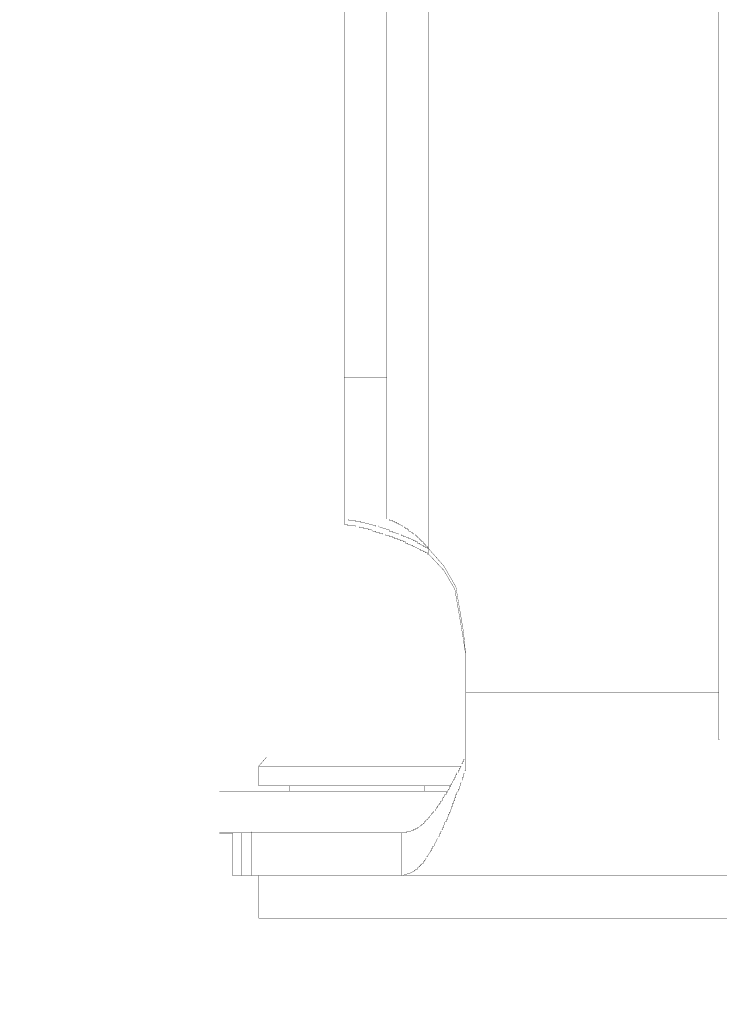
# Model space of a CAD drawing. Header units: millimetres. Extents: x -289 to 305, y -210 to 210.
# Tile 66 of 79: x 149.91 to 153.83, y 108.21 to 113.72. Entities that reach past the tile are written whole.
import ezdxf

# ---------------------------------------------------------------- set-up
doc = ezdxf.new("R2010")
doc.units = ezdxf.units.MM
doc.layers.add('VIEW0003', color=7, linetype='Continuous')
doc.styles.get("Standard").update_dxf_attribs({"font": 'ROMANS', "bigfont": 'EXTFONT'})
doc.dimstyles.new('ISO-25', dxfattribs={"dimtxt": 2.5, "dimasz": 2.5, "dimexe": 1.25, "dimexo": 0.625, "dimtad": 1, "dimtxsty": 'Standard', "dimcen": 2.5, "dimadec": 0, "dimazin": 0, "dimtfac": 1, "dimtmove": 0, "dimatfit": 3, "dimfxl": 1, "dimarcsym": 0})

# ---------------------------------------------------------------- blocks, each defined once
blk = doc.blocks.new('DTL0017')
at = {"color": 3, "linetype": 'Continuous', "const_width": 0.00984}
for points in [[(95.888, -28.526), (95.888, -31.235), (95.888, -33.944), (95.888, -36.654), (95.888, -39.363), (95.888, -42.072), (95.888, -44.782)], [(94.453, -25.75), (94.453, -29.321)], [(89.889, -29.294), (89.889, -29.299), (89.889, -29.305), (89.889, -29.311), (89.889, -29.316), (89.889, -29.319), (89.889, -29.321)], [(48.433, -29.321), (88.305, -29.321), (88.305, -37.824), (87.054, -37.824)], [(88.305, -29.321), (89.889, -29.321)], [(94.453, -37.824), (94.453, -29.321)], [(83.457, -39.076), (84.045, -38.56), (84.744, -38.156), (86.281, -37.898), (87.054, -37.824)], [(83.641, -39.076), (84.192, -38.56), (84.818, -38.192), (86.318, -37.935), (87.054, -37.824)], [(90.883, -37.824), (88.305, -37.824)], [(92.134, -38.782), (92.097, -38.745), (92.06, -38.745), (92.06, -38.708), (92.023, -38.708), (92.023, -38.671), (91.95, -38.671), (91.95, -38.634), (91.914, -38.634), (91.914, -38.597), (91.84, -38.597), (91.84, -38.56), (91.803, -38.56), (91.766, -38.524), (91.729, -38.524), (91.729, -38.487), (91.656, -38.487), (91.656, -38.45), (91.619, -38.45), (91.582, -38.413), (91.546, -38.413), (91.546, -38.377), (91.472, -38.377), (91.472, -38.34), (91.398, -38.34), (91.398, -38.303), (91.361, -38.303), (91.324, -38.266), (91.287, -38.266), (91.25, -38.229), (91.214, -38.229), (91.214, -38.192), (91.14, -38.192), (91.14, -38.156), (91.066, -38.156), (91.066, -38.119), (90.993, -38.119), (90.993, -38.082), (90.92, -38.082), (90.92, -38.045), (90.846, -38.045), (90.846, -38.008), (90.772, -38.008), (90.772, -37.972), (90.699, -37.972), (90.699, -37.935), (90.625, -37.935), (90.625, -37.898), (90.552, -37.898), (90.552, -37.861), (90.477, -37.861), (90.477, -37.824), (90.44, -37.824)], [(90.477, -37.861), (90.477, -38.467), (90.477, -39.073), (90.477, -39.678), (90.477, -40.284), (90.477, -40.89), (90.477, -41.495), (90.477, -42.101), (90.477, -42.707), (90.477, -43.313), (90.477, -43.918), (90.477, -44.524)], [(90.772, -41.469), (90.772, -37.972)], [(90.883, -37.824), (90.884, -37.824), (90.888, -37.824), (90.892, -37.824), (90.898, -37.824), (90.904, -37.824), (90.91, -37.824), (90.915, -37.824), (90.918, -37.824), (90.92, -37.824), (90.92, -37.826), (90.92, -37.829), (90.92, -37.834), (90.92, -37.84), (90.92, -37.846), (90.92, -37.852), (90.92, -37.856), (90.92, -37.86), (90.92, -37.861), (90.923, -37.861), (90.933, -37.861), (90.947, -37.861), (90.965, -37.861), (90.983, -37.861), (91, -37.861), (91.015, -37.861), (91.025, -37.861), (91.029, -37.861), (91.029, -37.862), (91.029, -37.866), (91.029, -37.87), (91.029, -37.876), (91.029, -37.882), (91.029, -37.888), (91.029, -37.893), (91.029, -37.896), (91.029, -37.898), (91.033, -37.898), (91.042, -37.898), (91.057, -37.898), (91.074, -37.898), (91.092, -37.898), (91.11, -37.898), (91.125, -37.898), (91.135, -37.898), (91.14, -37.898), (91.14, -37.899), (91.14, -37.902), (91.14, -37.907), (91.14, -37.913), (91.14, -37.919), (91.14, -37.924), (91.14, -37.93), (91.14, -37.933), (91.14, -37.935), (91.143, -37.935), (91.152, -37.935), (91.166, -37.935), (91.184, -37.935), (91.202, -37.935), (91.219, -37.935), (91.235, -37.935), (91.246, -37.935), (91.25, -37.935), (91.25, -37.939), (91.25, -37.943), (91.25, -37.949), (91.25, -37.955), (91.25, -37.961), (91.25, -37.966)], [(91.25, -37.966), (91.25, -37.97), (91.25, -37.971), (91.252, -37.972), (91.258, -37.972), (91.268, -37.972), (91.279, -37.972), (91.291, -37.972), (91.303, -37.972), (91.313, -37.972), (91.32, -37.972), (91.324, -37.972), (91.325, -37.972), (91.328, -37.975), (91.332, -37.98), (91.338, -37.986), (91.344, -37.992), (91.35, -37.998), (91.355, -38.003), (91.359, -38.007), (91.361, -38.008), (91.362, -38.008), (91.368, -38.008), (91.378, -38.008), (91.389, -38.008), (91.401, -38.008), (91.413, -38.008), (91.423, -38.008), (91.431, -38.008), (91.434, -38.008), (91.435, -38.009), (91.438, -38.012), (91.443, -38.017), (91.449, -38.022), (91.455, -38.028), (91.461, -38.034), (91.466, -38.039), (91.47, -38.043), (91.472, -38.045), (91.473, -38.045), (91.479, -38.045), (91.488, -38.045), (91.499, -38.045), (91.512, -38.045), (91.523, -38.045), (91.534, -38.045), (91.542, -38.045), (91.545, -38.045), (91.546, -38.049), (91.546, -38.053), (91.546, -38.059), (91.546, -38.065), (91.546, -38.071), (91.546, -38.076), (91.546, -38.08), (91.546, -38.082), (91.547, -38.082), (91.552, -38.082), (91.561, -38.082), (91.573, -38.082), (91.585, -38.082), (91.597, -38.082), (91.607, -38.082), (91.615, -38.082), (91.619, -38.082), (91.62, -38.083), (91.622, -38.085), (91.627, -38.09), (91.632, -38.096), (91.638, -38.102), (91.644, -38.108), (91.65, -38.113), (91.654, -38.117), (91.656, -38.119), (91.657, -38.119), (91.662, -38.119), (91.671, -38.119), (91.682, -38.119), (91.695, -38.119), (91.706, -38.119), (91.717, -38.119), (91.725, -38.119), (91.729, -38.119), (91.729, -38.122), (91.729, -38.127), (91.729, -38.132), (91.729, -38.138), (91.729, -38.144), (91.729, -38.149), (91.729, -38.153), (91.729, -38.156), (91.731, -38.156), (91.739, -38.156), (91.752, -38.156), (91.769, -38.156), (91.787, -38.156), (91.805, -38.156), (91.821, -38.156), (91.833, -38.156), (91.839, -38.156), (91.84, -38.159), (91.84, -38.163), (91.84, -38.169), (91.84, -38.175), (91.84, -38.181), (91.84, -38.186), (91.84, -38.19), (91.84, -38.192), (91.846, -38.192), (91.855, -38.192), (91.866, -38.192), (91.878, -38.192), (91.89, -38.192), (91.9, -38.192), (91.909, -38.192), (91.913, -38.192), (91.917, -38.195), (91.921, -38.2), (91.926, -38.205), (91.932, -38.211), (91.938, -38.217), (91.943, -38.222), (91.947, -38.227), (91.949, -38.229), (91.95, -38.229), (91.955, -38.229), (91.964, -38.229), (91.975, -38.229), (91.987, -38.229), (91.999, -38.229), (92.01, -38.229), (92.018, -38.229), (92.023, -38.229), (92.023, -38.232), (92.023, -38.236), (92.023, -38.242), (92.023, -38.248), (92.023, -38.254), (92.023, -38.259), (92.023, -38.263), (92.023, -38.266), (92.024, -38.266), (92.032, -38.266), (92.044, -38.266), (92.06, -38.266), (92.078, -38.266), (92.097, -38.266), (92.113, -38.266), (92.126, -38.266), (92.133, -38.266), (92.134, -38.266), (92.134, -38.269), (92.134, -38.273), (92.134, -38.278), (92.134, -38.284), (92.134, -38.29), (92.134, -38.296), (92.134, -38.3), (92.134, -38.302), (92.139, -38.303), (92.147, -38.303), (92.158, -38.303), (92.17, -38.303), (92.182, -38.303), (92.193, -38.303), (92.201, -38.303), (92.206, -38.303), (92.208, -38.303), (92.21, -38.305), (92.214, -38.309), (92.219, -38.315), (92.225, -38.321), (92.231, -38.327), (92.237, -38.332), (92.241, -38.337), (92.244, -38.339), (92.245, -38.34), (92.249, -38.34), (92.257, -38.34), (92.268, -38.34), (92.28, -38.34), (92.292, -38.34), (92.303, -38.34), (92.312, -38.34), (92.317, -38.34), (92.318, -38.342), (92.318, -38.346), (92.318, -38.351), (92.318, -38.357), (92.318, -38.363), (92.318, -38.369), (92.318, -38.373)], [(94.453, -37.824), (94.453, -40.107)], [(91.434, -41.469), (91.434, -38.34)], [(92.318, -38.373), (92.318, -38.376), (92.322, -38.377), (92.331, -38.377), (92.341, -38.377), (92.353, -38.377), (92.366, -38.377), (92.377, -38.377), (92.386, -38.377), (92.391, -38.377), (92.392, -38.377), (92.392, -38.379), (92.392, -38.383), (92.392, -38.388), (92.392, -38.394), (92.392, -38.4), (92.392, -38.406), (92.392, -38.41), (92.392, -38.413), (92.396, -38.413), (92.404, -38.413), (92.415, -38.413), (92.427, -38.413), (92.439, -38.413), (92.45, -38.413), (92.459, -38.413), (92.465, -38.413), (92.466, -38.414), (92.468, -38.416), (92.472, -38.419), (92.477, -38.425), (92.483, -38.431), (92.489, -38.437), (92.495, -38.442), (92.499, -38.447), (92.502, -38.45), (92.503, -38.45), (92.507, -38.45), (92.514, -38.45), (92.525, -38.45), (92.537, -38.45), (92.549, -38.45), (92.56, -38.45), (92.569, -38.45), (92.575, -38.45), (92.576, -38.45), (92.576, -38.452), (92.576, -38.456), (92.576, -38.461), (92.576, -38.467), (92.576, -38.473), (92.576, -38.479), (92.576, -38.483), (92.576, -38.486), (92.58, -38.487), (92.588, -38.487), (92.598, -38.487), (92.61, -38.487), (92.622, -38.487), (92.633, -38.487), (92.642, -38.487), (92.648, -38.487), (92.65, -38.487), (92.65, -38.489), (92.65, -38.492), (92.65, -38.498), (92.65, -38.504), (92.65, -38.51), (92.65, -38.515), (92.65, -38.52), (92.65, -38.523), (92.653, -38.524), (92.661, -38.524), (92.671, -38.524), (92.683, -38.524), (92.695, -38.524), (92.706, -38.524), (92.716, -38.524), (92.722, -38.524), (92.724, -38.524), (92.725, -38.525), (92.729, -38.529), (92.734, -38.534), (92.74, -38.54), (92.746, -38.546), (92.752, -38.552), (92.756, -38.557), (92.759, -38.56), (92.76, -38.56), (92.764, -38.56), (92.771, -38.56), (92.781, -38.56), (92.793, -38.56), (92.805, -38.56), (92.817, -38.56), (92.826, -38.56), (92.832, -38.56), (92.834, -38.561), (92.834, -38.562), (92.834, -38.566), (92.834, -38.571), (92.834, -38.577), (92.834, -38.583), (92.834, -38.588), (92.834, -38.593), (92.834, -38.596), (92.837, -38.597), (92.844, -38.597), (92.854, -38.597), (92.866, -38.597), (92.878, -38.597), (92.889, -38.597), (92.899, -38.597), (92.905, -38.597), (92.907, -38.597), (92.907, -38.599), (92.907, -38.602), (92.907, -38.607), (92.907, -38.613), (92.907, -38.619), (92.907, -38.625), (92.907, -38.63), (92.907, -38.633), (92.907, -38.634), (92.91, -38.634), (92.917, -38.634), (92.927, -38.634), (92.938, -38.634), (92.951, -38.634), (92.962, -38.634), (92.972, -38.634), (92.978, -38.634), (92.98, -38.634), (92.98, -38.636), (92.98, -38.639), (92.98, -38.644), (92.98, -38.65), (92.98, -38.656), (92.98, -38.662), (92.98, -38.667), (92.98, -38.67), (92.98, -38.671), (92.983, -38.671), (92.99, -38.671), (93, -38.671), (93.012, -38.671), (93.024, -38.671), (93.035, -38.671), (93.045, -38.671), (93.052, -38.671), (93.054, -38.671), (93.054, -38.672), (93.054, -38.676), (93.054, -38.681), (93.054, -38.686), (93.054, -38.693), (93.054, -38.698), (93.054, -38.703), (93.054, -38.707), (93.054, -38.708), (93.057, -38.708), (93.063, -38.708), (93.073, -38.708), (93.085, -38.708), (93.097, -38.708), (93.108, -38.708), (93.118, -38.708), (93.125, -38.708), (93.128, -38.708), (93.128, -38.709), (93.128, -38.712), (93.128, -38.717), (93.128, -38.723), (93.128, -38.729), (93.128, -38.735), (93.128, -38.74), (93.128, -38.743), (93.128, -38.745), (93.13, -38.745), (93.136, -38.745), (93.146, -38.745), (93.158, -38.745), (93.17, -38.745), (93.182, -38.745), (93.191, -38.745), (93.198, -38.745), (93.201, -38.745), (93.201, -38.746), (93.201, -38.749), (93.201, -38.754), (93.201, -38.76), (93.201, -38.766), (93.201, -38.772), (93.201, -38.777), (93.201, -38.78)], [(91.619, -41.469), (91.619, -38.45)], [(90.772, -39.518), (90.772, -38.782)], [(91.434, -39.518), (91.434, -38.782)], [(92.65, -39.186), (92.648, -39.186), (92.645, -39.186), (92.64, -39.186), (92.634, -39.186), (92.628, -39.186), (92.623, -39.186), (92.618, -39.186), (92.614, -39.186), (92.613, -39.186), (92.613, -39.185), (92.613, -39.182), (92.613, -39.177), (92.613, -39.171), (92.613, -39.165), (92.613, -39.159), (92.613, -39.154), (92.613, -39.151), (92.613, -39.149), (92.612, -39.149), (92.609, -39.149), (92.604, -39.149), (92.598, -39.149), (92.592, -39.149), (92.586, -39.149), (92.581, -39.149), (92.578, -39.149), (92.576, -39.149), (92.576, -39.145), (92.576, -39.141), (92.576, -39.135), (92.576, -39.129), (92.576, -39.123), (92.576, -39.118), (92.576, -39.114), (92.576, -39.113), (92.572, -39.113), (92.567, -39.113), (92.562, -39.113), (92.556, -39.113), (92.55, -39.113), (92.545, -39.113), (92.541, -39.113), (92.539, -39.113), (92.539, -39.109), (92.539, -39.104), (92.539, -39.099), (92.539, -39.093), (92.539, -39.087), (92.539, -39.082), (92.539, -39.078), (92.539, -39.076), (92.536, -39.076), (92.531, -39.076), (92.526, -39.076), (92.52, -39.076), (92.514, -39.076), (92.509, -39.076), (92.505, -39.076), (92.503, -39.076), (92.503, -39.073), (92.503, -39.068), (92.503, -39.063), (92.503, -39.057), (92.503, -39.051), (92.503, -39.045), (92.503, -39.041), (92.503, -39.039), (92.499, -39.039), (92.495, -39.039), (92.49, -39.039), (92.483, -39.039), (92.477, -39.039), (92.472, -39.039), (92.468, -39.039), (92.466, -39.039), (92.463, -39.036), (92.458, -39.032), (92.453, -39.026), (92.447, -39.02), (92.441, -39.014), (92.435, -39.009), (92.431, -39.005), (92.429, -39.003), (92.426, -38.999), (92.421, -38.995), (92.416, -38.99), (92.41, -38.984), (92.404, -38.978), (92.399, -38.972), (92.395, -38.968), (92.392, -38.966), (92.389, -38.966), (92.385, -38.966), (92.38, -38.966), (92.373, -38.966), (92.367, -38.966), (92.362, -38.966), (92.358, -38.966), (92.355, -38.966), (92.355, -38.963), (92.355, -38.959), (92.355, -38.953), (92.355, -38.947), (92.355, -38.941), (92.355, -38.936), (92.355, -38.932), (92.355, -38.929), (92.352, -38.929), (92.348, -38.929), (92.343, -38.929), (92.337, -38.929), (92.331, -38.929), (92.325, -38.929), (92.321, -38.929), (92.318, -38.929), (92.318, -38.926), (92.318, -38.922), (92.318, -38.917), (92.318, -38.911), (92.318, -38.905), (92.318, -38.9), (92.318, -38.895), (92.318, -38.892), (92.316, -38.892), (92.312, -38.892), (92.307, -38.892), (92.301, -38.892), (92.295, -38.892), (92.289, -38.892), (92.284, -38.892), (92.282, -38.892), (92.281, -38.89), (92.281, -38.886), (92.281, -38.881), (92.281, -38.875), (92.281, -38.869), (92.281, -38.863), (92.281, -38.859), (92.281, -38.856), (92.279, -38.855), (92.275, -38.855), (92.27, -38.855), (92.264, -38.855), (92.258, -38.855), (92.253, -38.855), (92.248, -38.855), (92.245, -38.855), (92.242, -38.853), (92.239, -38.85), (92.234, -38.844), (92.228, -38.839), (92.222, -38.833), (92.216, -38.827), (92.211, -38.822), (92.208, -38.819), (92.207, -38.818), (92.206, -38.818), (92.202, -38.818), (92.197, -38.818), (92.191, -38.818), (92.185, -38.818), (92.18, -38.818), (92.175, -38.818), (92.172, -38.818), (92.171, -38.818), (92.171, -38.817), (92.171, -38.813), (92.171, -38.808), (92.171, -38.802), (92.171, -38.796), (92.171, -38.791), (92.171, -38.786), (92.171, -38.783), (92.171, -38.782), (92.169, -38.782), (92.166, -38.782), (92.161, -38.782), (92.155, -38.782), (92.149, -38.782), (92.143, -38.782), (92.139, -38.782), (92.135, -38.782), (92.134, -38.782)], [(93.201, -38.78), (93.201, -38.782), (93.229, -38.788), (93.258, -38.798), (93.287, -38.812), (93.314, -38.827), (93.342, -38.843), (93.369, -38.859), (93.397, -38.873), (93.426, -38.884), (93.456, -38.891), (93.46, -38.893), (93.46, -38.896), (93.46, -38.901), (93.46, -38.907), (93.46, -38.913), (93.46, -38.918), (93.46, -38.924), (93.46, -38.927), (93.46, -38.929), (93.461, -38.929), (93.468, -38.929), (93.477, -38.929), (93.489, -38.929), (93.501, -38.929), (93.513, -38.929), (93.523, -38.929), (93.53, -38.929), (93.533, -38.929), (93.533, -38.933), (93.533, -38.937), (93.533, -38.943), (93.533, -38.949), (93.533, -38.955), (93.533, -38.96), (93.533, -38.964), (93.533, -38.965), (93.535, -38.966), (93.541, -38.966), (93.55, -38.966), (93.562, -38.966), (93.574, -38.966), (93.586, -38.966), (93.596, -38.966), (93.603, -38.966), (93.607, -38.966), (93.607, -38.969), (93.607, -38.974), (93.607, -38.98), (93.607, -38.986), (93.607, -38.992), (93.607, -38.997), (93.607, -39.001), (93.607, -39.002), (93.611, -39.002), (93.615, -39.002), (93.621, -39.002), (93.627, -39.002), (93.633, -39.002), (93.638, -39.002), (93.642, -39.002), (93.644, -39.002), (93.645, -39.003), (93.647, -39.006), (93.652, -39.011), (93.658, -39.016), (93.664, -39.022), (93.67, -39.028), (93.675, -39.033), (93.679, -39.037), (93.681, -39.039), (93.684, -39.039), (93.689, -39.039), (93.694, -39.039), (93.7, -39.039), (93.706, -39.039), (93.712, -39.039), (93.715, -39.039), (93.717, -39.039), (93.717, -39.043), (93.717, -39.047), (93.717, -39.053), (93.717, -39.059), (93.717, -39.065), (93.717, -39.07), (93.717, -39.074), (93.717, -39.076), (93.721, -39.076), (93.725, -39.076), (93.731, -39.076), (93.737, -39.076), (93.743, -39.076), (93.748, -39.076), (93.752, -39.076), (93.754, -39.076), (93.758, -39.079), (93.762, -39.084), (93.767, -39.089), (93.773, -39.095), (93.779, -39.101), (93.784, -39.107), (93.788, -39.11), (93.79, -39.112), (93.794, -39.113), (93.798, -39.113), (93.804, -39.113), (93.81, -39.113), (93.816, -39.113), (93.821, -39.113), (93.825, -39.113), (93.827, -39.113), (93.827, -39.116), (93.827, -39.12), (93.827, -39.126), (93.827, -39.132), (93.827, -39.138), (93.827, -39.143), (93.827, -39.147), (93.827, -39.149), (93.83, -39.149), (93.835, -39.149), (93.84, -39.149), (93.846, -39.149), (93.852, -39.149), (93.858, -39.149), (93.862, -39.149), (93.864, -39.149), (93.867, -39.153), (93.871, -39.157), (93.877, -39.162), (93.883, -39.168), (93.889, -39.174), (93.894, -39.18), (93.898, -39.184), (93.901, -39.186), (93.904, -39.186), (93.908, -39.186), (93.914, -39.186), (93.92, -39.186), (93.926, -39.186), (93.931, -39.186), (93.935, -39.186), (93.937, -39.186), (93.938, -39.189), (93.938, -39.194), (93.938, -39.199), (93.938, -39.205), (93.938, -39.211), (93.938, -39.216), (93.938, -39.221), (93.938, -39.223), (93.94, -39.223), (93.945, -39.223), (93.95, -39.223), (93.956, -39.223), (93.962, -39.223), (93.968, -39.223), (93.972, -39.223), (93.974, -39.223), (93.977, -39.226), (93.982, -39.23), (93.987, -39.236), (93.993, -39.242), (93.999, -39.248), (94.004, -39.253), (94.009, -39.257), (94.011, -39.26), (94.014, -39.26), (94.018, -39.26), (94.024, -39.26), (94.03, -39.26), (94.036, -39.26), (94.041, -39.26), (94.045, -39.26), (94.048, -39.26), (94.048, -39.263), (94.048, -39.267), (94.048, -39.272), (94.048, -39.278), (94.048, -39.284), (94.048, -39.29), (94.048, -39.294), (94.048, -39.296)], [(94.453, -38.818), (94.453, -39.518)], [(83.641, -39.076), (53.099, -39.076)], [(82.463, -40.438), (82.463, -40.401), (82.5, -40.401), (82.5, -40.291), (82.536, -40.291), (82.536, -40.217), (82.573, -40.217), (82.573, -40.143), (82.61, -40.143), (82.61, -40.07), (82.647, -40.07), (82.647, -40.033), (82.684, -39.996), (82.684, -39.96), (82.721, -39.96), (82.721, -39.886), (82.757, -39.886), (82.757, -39.849), (82.794, -39.849), (82.794, -39.775), (82.831, -39.775), (82.831, -39.738), (82.867, -39.738), (82.867, -39.665), (82.904, -39.665), (82.904, -39.628), (82.941, -39.628), (82.941, -39.591), (82.978, -39.591), (82.978, -39.518), (83.014, -39.518), (83.014, -39.481), (83.051, -39.481), (83.051, -39.444), (83.088, -39.444), (83.088, -39.407), (83.125, -39.407), (83.125, -39.371), (83.162, -39.371), (83.162, -39.334), (83.198, -39.334), (83.198, -39.297), (83.235, -39.297), (83.235, -39.26), (83.272, -39.26), (83.272, -39.223), (83.31, -39.223), (83.31, -39.186), (83.346, -39.186), (83.346, -39.149), (83.383, -39.149), (83.383, -39.113), (83.42, -39.113), (83.42, -39.076), (83.457, -39.076)], [(83.051, -40.291), (83.088, -40.291), (83.088, -40.217), (83.125, -40.217), (83.125, -40.107), (83.162, -40.107), (83.162, -40.033), (83.198, -40.033), (83.198, -39.923), (83.235, -39.923), (83.235, -39.849), (83.272, -39.849), (83.272, -39.775), (83.31, -39.775), (83.31, -39.702), (83.346, -39.665), (83.346, -39.628), (83.383, -39.591), (83.383, -39.554), (83.42, -39.518), (83.42, -39.481), (83.457, -39.444), (83.457, -39.407), (83.493, -39.371), (83.493, -39.334), (83.53, -39.334), (83.53, -39.26), (83.567, -39.26), (83.567, -39.186), (83.604, -39.186), (83.604, -39.113), (83.641, -39.113), (83.641, -39.076)], [(83.457, -39.076), (83.457, -39.113), (83.42, -39.113), (83.42, -39.186), (83.383, -39.186), (83.383, -39.26), (83.346, -39.26), (83.346, -39.297), (83.31, -39.334), (83.31, -39.371), (83.272, -39.371), (83.272, -39.444), (83.235, -39.444), (83.235, -39.518), (83.198, -39.518), (83.198, -39.591), (83.162, -39.591), (83.162, -39.665), (83.125, -39.665), (83.125, -39.738), (83.088, -39.738)], [(83.42, -39.076), (83.457, -39.076)], [(91.434, -39.223), (91.619, -39.223)], [(93.017, -39.996), (93.017, -39.976), (93.017, -39.956), (93.017, -39.935), (93.017, -39.915), (93.017, -39.895), (93.017, -39.874), (93.017, -39.854), (93.017, -39.833), (93.017, -39.813), (93.016, -39.812), (93.013, -39.812), (93.008, -39.812), (93.002, -39.812), (92.996, -39.812), (92.99, -39.812), (92.985, -39.812), (92.982, -39.812), (92.98, -39.812), (92.98, -39.808), (92.98, -39.795), (92.98, -39.776), (92.98, -39.754), (92.98, -39.729), (92.98, -39.706), (92.98, -39.686), (92.98, -39.671), (92.98, -39.665), (92.976, -39.665), (92.972, -39.665), (92.966, -39.665), (92.96, -39.665), (92.954, -39.665), (92.949, -39.665), (92.945, -39.665), (92.944, -39.665), (92.944, -39.663), (92.944, -39.657), (92.944, -39.648), (92.944, -39.637), (92.944, -39.625), (92.944, -39.613), (92.944, -39.603), (92.944, -39.595), (92.944, -39.591), (92.94, -39.591), (92.935, -39.591), (92.93, -39.591), (92.924, -39.591), (92.918, -39.591), (92.913, -39.591), (92.909, -39.591), (92.907, -39.591), (92.907, -39.59), (92.907, -39.584), (92.907, -39.575), (92.907, -39.564), (92.907, -39.552), (92.907, -39.54), (92.907, -39.53), (92.907, -39.522), (92.907, -39.518), (92.903, -39.518), (92.899, -39.518), (92.893, -39.518), (92.887, -39.518), (92.881, -39.518), (92.876, -39.518), (92.872, -39.518), (92.87, -39.518), (92.87, -39.517), (92.87, -39.511), (92.87, -39.503), (92.87, -39.492), (92.87, -39.48), (92.87, -39.468), (92.87, -39.457), (92.87, -39.449), (92.87, -39.444), (92.867, -39.444), (92.863, -39.444), (92.858, -39.444), (92.852, -39.444), (92.846, -39.444), (92.841, -39.444), (92.837, -39.444), (92.834, -39.444), (92.834, -39.441), (92.834, -39.437), (92.834, -39.431), (92.834, -39.425), (92.834, -39.419), (92.834, -39.414), (92.834, -39.41), (92.834, -39.407), (92.831, -39.404), (92.827, -39.4), (92.822, -39.395), (92.816, -39.389), (92.81, -39.383), (92.804, -39.378), (92.8, -39.373), (92.798, -39.371), (92.797, -39.368), (92.797, -39.364), (92.797, -39.359), (92.797, -39.353), (92.797, -39.347), (92.797, -39.341), (92.797, -39.337), (92.797, -39.334), (92.795, -39.334), (92.791, -39.334), (92.785, -39.334), (92.78, -39.334), (92.773, -39.334), (92.768, -39.334), (92.764, -39.334), (92.761, -39.334), (92.76, -39.331), (92.76, -39.328), (92.76, -39.322), (92.76, -39.316), (92.76, -39.31), (92.76, -39.305), (92.76, -39.3), (92.76, -39.297), (92.758, -39.297), (92.754, -39.297), (92.749, -39.297), (92.743, -39.297), (92.737, -39.297), (92.732, -39.297), (92.727, -39.297), (92.724, -39.297), (92.723, -39.295), (92.723, -39.291), (92.723, -39.286), (92.723, -39.28), (92.723, -39.274), (92.723, -39.268), (92.723, -39.264), (92.723, -39.261), (92.722, -39.26), (92.718, -39.26), (92.713, -39.26), (92.707, -39.26), (92.701, -39.26), (92.695, -39.26), (92.691, -39.26), (92.687, -39.26), (92.687, -39.258), (92.687, -39.255), (92.687, -39.25), (92.687, -39.244), (92.687, -39.238), (92.687, -39.232), (92.687, -39.227), (92.687, -39.224), (92.685, -39.223), (92.682, -39.223), (92.677, -39.223), (92.671, -39.223), (92.665, -39.223), (92.659, -39.223), (92.654, -39.223), (92.651, -39.223), (92.65, -39.223), (92.65, -39.222), (92.65, -39.218), (92.65, -39.213), (92.65, -39.207), (92.65, -39.201), (92.65, -39.196), (92.65, -39.191), (92.65, -39.188), (92.65, -39.186)], [(94.048, -39.297), (94.05, -39.297), (94.055, -39.297), (94.06, -39.297), (94.066, -39.297), (94.072, -39.297), (94.077, -39.297), (94.082, -39.297), (94.084, -39.297), (94.085, -39.299), (94.085, -39.303), (94.085, -39.309), (94.085, -39.315), (94.085, -39.321), (94.085, -39.326), (94.085, -39.331), (94.085, -39.333), (94.087, -39.334), (94.091, -39.334), (94.097, -39.334), (94.103, -39.334), (94.109, -39.334), (94.114, -39.334), (94.118, -39.334), (94.121, -39.334), (94.122, -39.336), (94.122, -39.34), (94.122, -39.345), (94.122, -39.351), (94.122, -39.357), (94.122, -39.363), (94.122, -39.367), (94.122, -39.37), (94.124, -39.371), (94.128, -39.371), (94.133, -39.371), (94.139, -39.371), (94.145, -39.371), (94.151, -39.371), (94.155, -39.371), (94.158, -39.371), (94.158, -39.373), (94.158, -39.377), (94.158, -39.382), (94.158, -39.388), (94.158, -39.394), (94.158, -39.399), (94.158, -39.404), (94.158, -39.407), (94.161, -39.407), (94.165, -39.407), (94.17, -39.407), (94.176, -39.407), (94.182, -39.407), (94.187, -39.407), (94.192, -39.407), (94.195, -39.407), (94.195, -39.409), (94.195, -39.413), (94.195, -39.418), (94.195, -39.424), (94.195, -39.43), (94.195, -39.436), (94.195, -39.44), (94.195, -39.443), (94.197, -39.444), (94.201, -39.444), (94.207, -39.444), (94.213, -39.444), (94.219, -39.444), (94.225, -39.444), (94.229, -39.444), (94.232, -39.444), (94.233, -39.446), (94.233, -39.45), (94.233, -39.455), (94.233, -39.461), (94.233, -39.467), (94.233, -39.473), (94.233, -39.477), (94.233, -39.48), (94.235, -39.483), (94.238, -39.487), (94.243, -39.492), (94.249, -39.498), (94.255, -39.504), (94.261, -39.509), (94.265, -39.514), (94.268, -39.517), (94.269, -39.518), (94.269, -39.519), (94.269, -39.523), (94.269, -39.528), (94.269, -39.534), (94.269, -39.54), (94.269, -39.546), (94.269, -39.551), (94.269, -39.554), (94.271, -39.554), (94.275, -39.554), (94.28, -39.554), (94.286, -39.554), (94.292, -39.554), (94.298, -39.554), (94.302, -39.554), (94.306, -39.554), (94.306, -39.556), (94.306, -39.56), (94.306, -39.565), (94.306, -39.571), (94.306, -39.577), (94.306, -39.583), (94.306, -39.587), (94.306, -39.59), (94.308, -39.593), (94.312, -39.597), (94.317, -39.602), (94.323, -39.608), (94.329, -39.614), (94.335, -39.619), (94.339, -39.624), (94.342, -39.627), (94.343, -39.628), (94.343, -39.63), (94.343, -39.633), (94.343, -39.638), (94.343, -39.644), (94.343, -39.65), (94.343, -39.656), (94.343, -39.661), (94.343, -39.664), (94.345, -39.667), (94.348, -39.67), (94.353, -39.675), (94.359, -39.681), (94.365, -39.687), (94.371, -39.693), (94.376, -39.698), (94.379, -39.701), (94.38, -39.702), (94.38, -39.705), (94.38, -39.712), (94.38, -39.722), (94.38, -39.734), (94.38, -39.746), (94.38, -39.757), (94.38, -39.767), (94.38, -39.773), (94.38, -39.775), (94.381, -39.777), (94.385, -39.78), (94.39, -39.785), (94.396, -39.791), (94.402, -39.797), (94.407, -39.803), (94.412, -39.808), (94.416, -39.811), (94.417, -39.812), (94.417, -39.815), (94.417, -39.822), (94.417, -39.832), (94.417, -39.843), (94.417, -39.856), (94.417, -39.867), (94.417, -39.877), (94.417, -39.883), (94.417, -39.886), (94.418, -39.887), (94.421, -39.891), (94.426, -39.896), (94.432, -39.901), (94.438, -39.907), (94.444, -39.913), (94.449, -39.918), (94.452, -39.921), (94.453, -39.923), (94.453, -39.925), (94.453, -39.932), (94.453, -39.942), (94.453, -39.954), (94.453, -39.966), (94.453, -39.977), (94.453, -39.987), (94.453, -39.994), (94.453, -39.996)], [(83.088, -39.738), (83.088, -39.812), (83.051, -39.849), (83.051, -39.923), (83.014, -39.923), (83.014, -39.996), (82.978, -39.996), (82.978, -40.07), (82.941, -40.107), (82.941, -40.18), (82.904, -40.18), (82.904, -40.291), (82.867, -40.291), (82.867, -40.401), (82.831, -40.401), (82.831, -40.475), (82.794, -40.512), (82.794, -40.585), (82.757, -40.622), (82.757, -40.696), (82.721, -40.732), (82.721, -40.769)], [(94.453, -39.996), (93.017, -39.996)], [(93.017, -41.395), (93.017, -39.996)], [(82.648, -41.8), (82.651, -41.8), (82.656, -41.8), (82.661, -41.8), (82.668, -41.8), (82.673, -41.8), (82.678, -41.8), (82.682, -41.8), (82.684, -41.8), (82.684, -41.777), (82.684, -41.748), (82.684, -41.72), (82.684, -41.692), (82.684, -41.663), (82.684, -41.635), (82.684, -41.606), (82.684, -41.578), (82.684, -41.55), (82.684, -41.542), (82.687, -41.542), (82.692, -41.542), (82.697, -41.542), (82.703, -41.542), (82.709, -41.542), (82.714, -41.542), (82.718, -41.542), (82.72, -41.542), (82.721, -41.54), (82.721, -41.53), (82.721, -41.512), (82.721, -41.49), (82.721, -41.466), (82.721, -41.442), (82.721, -41.421), (82.721, -41.405), (82.721, -41.396), (82.721, -41.395), (82.723, -41.395), (82.728, -41.395), (82.733, -41.395), (82.739, -41.395), (82.745, -41.395), (82.75, -41.395), (82.755, -41.395), (82.757, -41.395), (82.757, -41.394), (82.757, -41.385), (82.757, -41.368), (82.757, -41.347), (82.757, -41.323), (82.757, -41.299), (82.757, -41.277), (82.757, -41.26), (82.757, -41.25), (82.758, -41.248), (82.76, -41.248), (82.764, -41.248), (82.769, -41.248), (82.775, -41.248), (82.781, -41.248), (82.786, -41.248), (82.791, -41.248), (82.794, -41.248), (82.794, -41.239), (82.794, -41.224), (82.794, -41.203), (82.794, -41.18), (82.794, -41.156), (82.794, -41.134), (82.794, -41.115), (82.794, -41.104), (82.794, -41.101), (82.796, -41.101), (82.8, -41.101), (82.805, -41.101), (82.811, -41.101), (82.817, -41.101), (82.822, -41.101), (82.827, -41.101), (82.83, -41.101), (82.831, -41.096), (82.831, -41.085), (82.831, -41.07), (82.831, -41.053), (82.831, -41.035), (82.831, -41.018), (82.831, -41.003), (82.831, -40.993), (82.831, -40.99), (82.832, -40.989), (82.836, -40.985), (82.84, -40.98), (82.846, -40.975), (82.852, -40.969), (82.858, -40.963), (82.862, -40.958), (82.866, -40.955), (82.867, -40.953), (82.867, -40.95), (82.867, -40.94), (82.867, -40.926), (82.867, -40.909), (82.867, -40.891), (82.867, -40.873), (82.867, -40.858), (82.867, -40.848), (82.867, -40.843), (82.871, -40.843), (82.876, -40.843), (82.881, -40.843), (82.887, -40.843), (82.893, -40.843), (82.898, -40.843), (82.902, -40.843), (82.904, -40.843), (82.904, -40.841), (82.904, -40.832), (82.904, -40.818), (82.904, -40.801), (82.904, -40.783), (82.904, -40.766), (82.904, -40.75), (82.904, -40.739), (82.904, -40.733), (82.907, -40.732), (82.912, -40.732), (82.917, -40.732), (82.923, -40.732), (82.929, -40.732), (82.934, -40.732), (82.938, -40.732), (82.941, -40.732), (82.941, -40.731), (82.941, -40.723), (82.941, -40.71), (82.941, -40.694), (82.941, -40.676), (82.941, -40.658), (82.941, -40.642), (82.941, -40.63), (82.941, -40.623), (82.943, -40.622), (82.948, -40.622), (82.953, -40.622), (82.959, -40.622), (82.965, -40.622), (82.97, -40.622), (82.975, -40.622), (82.977, -40.622), (82.978, -40.615), (82.978, -40.603), (82.978, -40.587), (82.978, -40.569), (82.978, -40.551), (82.978, -40.534), (82.978, -40.521), (82.978, -40.513), (82.978, -40.512), (82.98, -40.512), (82.984, -40.512), (82.989, -40.512), (82.995, -40.512), (83.001, -40.512), (83.006, -40.512), (83.011, -40.512), (83.014, -40.512), (83.014, -40.506), (83.014, -40.494), (83.014, -40.479), (83.014, -40.461), (83.014, -40.443), (83.014, -40.427), (83.014, -40.413), (83.014, -40.404), (83.014, -40.401), (83.016, -40.401), (83.02, -40.401), (83.025, -40.401), (83.031, -40.401), (83.037, -40.401), (83.042, -40.401), (83.047, -40.401), (83.05, -40.401), (83.051, -40.401), (83.051, -40.397), (83.051, -40.386), (83.051, -40.372), (83.051, -40.354), (83.051, -40.336), (83.051, -40.319), (83.051, -40.305), (83.051, -40.295), (83.051, -40.291)], [(94.453, -40.107), (94.453, -41.395)], [(82.463, -40.475), (54.092, -40.475)], [(77.713, -40.475), (77.713, -41.91)], [(82.463, -41.91), (82.463, -40.475)], [(82.721, -40.769), (82.721, -40.772), (82.721, -40.778), (82.721, -40.788), (82.721, -40.799), (82.721, -40.811), (82.721, -40.823), (82.721, -40.833), (82.721, -40.84), (82.721, -40.843), (82.717, -40.843), (82.712, -40.843), (82.706, -40.843), (82.7, -40.843), (82.694, -40.843), (82.689, -40.843), (82.686, -40.843), (82.684, -40.843), (82.684, -40.845), (82.684, -40.853), (82.684, -40.867), (82.684, -40.883), (82.684, -40.901), (82.684, -40.919), (82.684, -40.934), (82.684, -40.946), (82.684, -40.953), (82.681, -40.953), (82.676, -40.953), (82.671, -40.953), (82.665, -40.953), (82.659, -40.953), (82.654, -40.953), (82.65, -40.953), (82.647, -40.953), (82.647, -40.961), (82.647, -40.973), (82.647, -40.989), (82.647, -41.007), (82.647, -41.025), (82.647, -41.041), (82.647, -41.054), (82.647, -41.062), (82.647, -41.064), (82.645, -41.066), (82.641, -41.07), (82.636, -41.075), (82.63, -41.081), (82.624, -41.087), (82.618, -41.092), (82.614, -41.097), (82.611, -41.1), (82.61, -41.101), (82.61, -41.106), (82.61, -41.117), (82.61, -41.132), (82.61, -41.149), (82.61, -41.167), (82.61, -41.184), (82.61, -41.198), (82.61, -41.208), (82.61, -41.211), (82.609, -41.211), (82.605, -41.211), (82.6, -41.211), (82.595, -41.211), (82.589, -41.211), (82.583, -41.211), (82.578, -41.211), (82.575, -41.211), (82.573, -41.211), (82.573, -41.215), (82.573, -41.228), (82.573, -41.247), (82.573, -41.269), (82.573, -41.294), (82.573, -41.317), (82.573, -41.337), (82.573, -41.351), (82.573, -41.358), (82.569, -41.358), (82.565, -41.358), (82.559, -41.358), (82.553, -41.358), (82.547, -41.358), (82.542, -41.358), (82.538, -41.358), (82.536, -41.358), (82.536, -41.372), (82.536, -41.392), (82.536, -41.412), (82.536, -41.432), (82.536, -41.452), (82.536, -41.473), (82.536, -41.493), (82.536, -41.513), (82.536, -41.533), (82.536, -41.542), (82.534, -41.542), (82.529, -41.542), (82.524, -41.542), (82.518, -41.542), (82.512, -41.542), (82.507, -41.542), (82.503, -41.542), (82.5, -41.542), (82.5, -41.552), (82.5, -41.576), (82.5, -41.6), (82.5, -41.625), (82.5, -41.649), (82.5, -41.673), (82.5, -41.697), (82.5, -41.721), (82.5, -41.745), (82.5, -41.763), (82.498, -41.763), (82.494, -41.763), (82.489, -41.763), (82.483, -41.763), (82.477, -41.763), (82.472, -41.763), (82.467, -41.763), (82.464, -41.763), (82.463, -41.766), (82.463, -41.773), (82.463, -41.783), (82.463, -41.795), (82.463, -41.807), (82.463, -41.818), (82.463, -41.828), (82.463, -41.834), (82.463, -41.837)], [(82.684, -40.769), (82.721, -40.769)], [(90.772, -44.782), (90.772, -44.481), (90.772, -44.179), (90.772, -43.878), (90.772, -43.577), (90.772, -43.276), (90.772, -42.975), (90.772, -42.673), (90.772, -42.372), (90.772, -42.071), (90.772, -41.77), (90.772, -41.469)], [(91.434, -44.782), (91.434, -44.481), (91.434, -44.179), (91.434, -43.878), (91.434, -43.577), (91.434, -43.276), (91.434, -42.975), (91.434, -42.673), (91.434, -42.372), (91.434, -42.071), (91.434, -41.77), (91.434, -41.469)], [(91.619, -46.107), (91.619, -45.685), (91.619, -45.264), (91.619, -44.842), (91.619, -44.42), (91.619, -43.999), (91.619, -43.577), (91.619, -43.155), (91.619, -42.734), (91.619, -42.312), (91.619, -41.89), (91.619, -41.469)], [(93.017, -41.395), (93.017, -41.616)], [(93.017, -45.039), (93.017, -44.728), (93.017, -44.417), (93.017, -44.106), (93.017, -43.795), (93.017, -43.483), (93.017, -43.172), (93.017, -42.861), (93.017, -42.55), (93.017, -42.238), (93.017, -41.927), (93.017, -41.616)], [(94.453, -41.395), (94.453, -41.616)], [(94.453, -45.665), (94.453, -45.297), (94.453, -44.929), (94.453, -44.561), (94.453, -44.193), (94.453, -43.825), (94.453, -43.456), (94.453, -43.088), (94.453, -42.72), (94.453, -42.352), (94.453, -41.984), (94.453, -41.616)], [(82.647, -41.91), (54.092, -41.91)], [(82.647, -41.837), (82.647, -41.836), (82.647, -41.832), (82.647, -41.828), (82.647, -41.822), (82.647, -41.816), (82.647, -41.81), (82.647, -41.805), (82.647, -41.802), (82.647, -41.8), (82.648, -41.8)], [(82.647, -41.837), (82.647, -41.91)], [(91.434, -44.782), (91.434, -43.751)], [(91.619, -43.751), (91.434, -43.751)], [(90.477, -44.524), (90.772, -44.782), (91.434, -44.782)], [(91.398, -44.782), (91.434, -44.782)], [(94.453, -44.782), (95.888, -44.782)], [(94.453, -45.665), (94.453, -44.782)], [(95.888, -44.782), (94.453, -44.782)], [(92.98, -45.039), (93.017, -45.039)], [(93.017, -45.039), (94.453, -45.039)], [(93.017, -46.107), (93.017, -45.039)], [(93.017, -45.371), (94.453, -45.371)], [(94.453, -45.665), (93.017, -45.665)], [(93.054, -45.665), (93.054, -46.107)], [(94.417, -45.665), (94.453, -45.665)], [(93.017, -46.107), (91.619, -46.107)], [(93.054, -46.107), (93.017, -46.107)]]:
    blk.add_lwpolyline(points, dxfattribs=at)
blk = doc.blocks.new('DTL0006')
at = {"color": 0, "rotation": 270}
blk.add_blockref('DTL0017', (-291, 0), dxfattribs=at)
blk = doc.blocks.new('_OPEN30')
at = {"color": 0, "linetype": 'ByBlock', "lineweight": -2}
for p, q in [((-1, 0.267949), (0, 0)), ((0, 0), (-1, -0.267949)), ((0, 0), (-1, 0))]:
    blk.add_line(p, q, dxfattribs=at)
blk = doc.blocks.new('*D64')
at = {"color": 0, "lineweight": -2}
for p, q in [((155.6215, 152.1692), (145.0029, 152.1692)), ((146.0029, 100.1692), (146.0029, 149.1692)), ((155.6215, 97.1692), (145.0029, 97.1692))]:
    blk.add_line(p, q, dxfattribs=at)
at = {"layer": 'Defpoints', "color": 0}
for p in [(146.0019, 152.1692), (158.1615, 152.1692), (158.1615, 97.1692)]:
    blk.add_point(p, dxfattribs=at)
at = {"color": 0, "lineweight": -2, "xscale": 3, "yscale": 3, "zscale": 3}
for p, rotation in [((146.0029, 152.1692), 90), ((146.0029, 97.1692), 270)]:
    blk.add_blockref('_OPEN30', p, dxfattribs=dict(at, rotation=rotation))
at = {"color": 0, "insert": (143.5885, 124.6702), "char_height": 3.2, "attachment_point": 5, "rotation": 90}
blk.add_mtext('330', dxfattribs=at)

msp = doc.modelspace()

# ---------------------------------------------------------------- block references
at = {"layer": 'VIEW0003', "color": 7, "xscale": 0.166666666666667, "yscale": 0.166666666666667, "zscale": 0.166666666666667}
msp.add_blockref('DTL0006', (207.2115, 124.6692), dxfattribs=at)

# ---------------------------------------------------------------- dimensions: what is measured, and where the dimension line sits
at = {"layer": 'VIEW0003', "color": 7}
dim = msp.add_linear_dim(base=(146.0029, 152.1692), p1=(158.1615, 97.1692), p2=(158.1615, 152.1692), angle=270, text='330', dimstyle='ISO-25', override={"dimtxt": 3.2, "dimasz": 3, "dimexe": 1, "dimexo": 2.54, "dimgap": 0.8, "dimtad": 1, "dimtih": 0, "dimtoh": 0, "dimdec": 0, "dimdsep": 46, "dimblk1": 'OPEN30', "dimblk2": 'OPEN30', "dimsah": 1, "dimse1": 0, "dimse2": 0, "dimtmove": 0}, dxfattribs=at)
dim.commit()
dim.dimension.update_dxf_attribs({"geometry": '*D64', "text_midpoint": (146.0029, 124.6702), "dimtype": 160})

doc.saveas('drawing.dxf')
